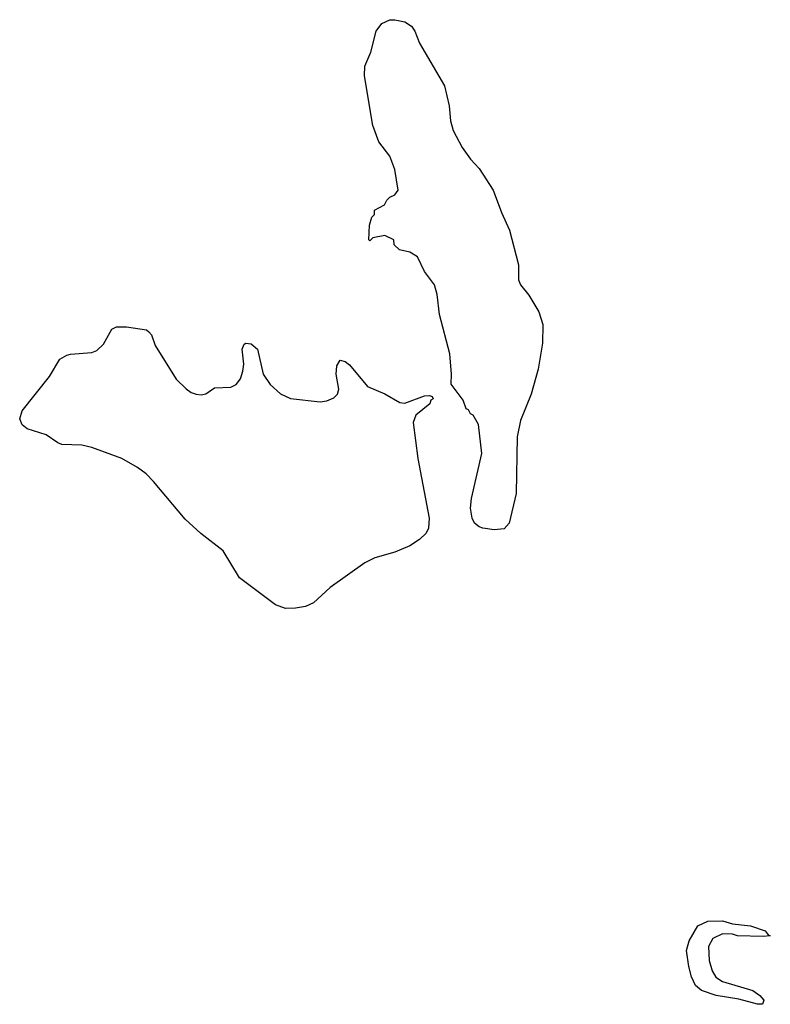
# Model space of a CAD drawing. Header units: inches. Extents: x 2397558 to 2568646, y 256209 to 449595.
# Tile 76 of 85: x 2492220 to 2495242, y 382974 to 386936. Entities that reach past the tile are written whole.
import ezdxf

# ---------------------------------------------------------------- set-up
doc = ezdxf.new("R2010")
doc.units = ezdxf.units.IN
doc.header["$MEASUREMENT"] = 0
doc.layers.add('C4398', color=7, linetype='Continuous')

msp = doc.modelspace()

# ---------------------------------------------------------------- linework, layer by layer
at = {"layer": 'C4398', "color": 6}
for points in [[(2494130, 384883), (2494084, 384890), (2494070, 384894.9), (2494051.1, 384910), (2494041.5, 384930), (2494035.1, 384970), (2494038.7, 385010), (2494080.4, 385190), (2494067.1, 385307.1), (2494045.1, 385345.1), (2494035.3, 385350), (2494026.6, 385366.6), (2494018, 385370), (2494005.2, 385405.2), (2493957.2, 385470), (2493958.7, 385510), (2493952.2, 385592.3), (2493909.7, 385750), (2493900.5, 385830), (2493889.7, 385869.7), (2493850, 385922.7), (2493821.4, 385981.5), (2493790, 386000.5), (2493749, 386010), (2493728, 386030), (2493726, 386050), (2493690, 386068), (2493642, 386058), (2493630, 386046), (2493626, 386050), (2493628.7, 386110), (2493638, 386142), (2493648, 386152), (2493648.7, 386170), (2493688.7, 386191.3), (2493698, 386210), (2493710, 386222), (2493730, 386231.3), (2493744, 386250), (2493730, 386333.2), (2493710, 386386.6), (2493665.5, 386445.5), (2493640.9, 386510), (2493608.3, 386710), (2493609.9, 386750), (2493634.1, 386805.9), (2493654.5, 386890), (2493678.3, 386921.7), (2493710, 386935.8), (2493730, 386936.4), (2493770, 386928.2), (2493796.6, 386910), (2493810.1, 386890), (2493830, 386842.3), (2493930, 386670.3), (2493949.3, 386590), (2493954.1, 386530), (2493965.5, 386490), (2494001.8, 386421.9), (2494035.3, 386375.3), (2494070, 386337.1), (2494126.4, 386250), (2494160.1, 386160.1), (2494192.3, 386090), (2494228.5, 385950), (2494228, 385890), (2494236.1, 385870), (2494270, 385827.4), (2494310, 385760.3), (2494325.5, 385710), (2494324.9, 385635.1), (2494306.9, 385530), (2494278.8, 385430), (2494236.5, 385323.5), (2494222.7, 385257.3), (2494218.4, 385030), (2494190.9, 384910), (2494170, 384887.2)], [(2492950, 385426.9), (2492969.3, 385430.7), (2493004.7, 385455.3), (2493070, 385457.2), (2493091.7, 385468.3), (2493108.6, 385491.4), (2493118.3, 385521.7), (2493121.6, 385550), (2493114.8, 385610), (2493123, 385630), (2493130, 385635.3), (2493152, 385632), (2493177.1, 385610), (2493200.1, 385510), (2493227.7, 385467.7), (2493270, 385430.1), (2493310, 385412.1), (2493430, 385399.2), (2493456.9, 385403.1), (2493484.7, 385415.3), (2493499.5, 385430), (2493505.3, 385450), (2493493.6, 385510), (2493497, 385543), (2493510, 385565.7), (2493530, 385560.2), (2493547.3, 385547.3), (2493620.6, 385460.6), (2493690, 385430.2), (2493750, 385396.5), (2493770, 385392.7), (2493850, 385422.8), (2493870, 385424.7), (2493879.8, 385419.8), (2493884.7, 385410), (2493874.9, 385405.1), (2493870.4, 385390), (2493815.2, 385344.8), (2493804.3, 385315.7), (2493822.3, 385170), (2493869, 384930), (2493866, 384890), (2493855.7, 384870), (2493830, 384844.4), (2493790, 384819.3), (2493730, 384794.1), (2493650, 384770.3), (2493610, 384751), (2493470, 384650.7), (2493403.3, 384590), (2493370, 384575.5), (2493330, 384567.7), (2493290, 384567.1), (2493250, 384581), (2493104.3, 384690), (2493038.6, 384798.6), (2492949.1, 384869.1), (2492885.8, 384925.8), (2492758.3, 385078.3), (2492728.3, 385108.3), (2492694, 385134), (2492630.8, 385170.8), (2492510, 385215.2), (2492470, 385223.5), (2492390, 385227.1), (2492372.9, 385232.9), (2492325.9, 385265.9), (2492250, 385289.7), (2492230, 385306), (2492219.6, 385330), (2492230, 385362.2), (2492339.1, 385500.9), (2492381.9, 385570), (2492410, 385586.7), (2492424.2, 385590), (2492510, 385597), (2492530, 385604.6), (2492557.6, 385630), (2492590, 385690.5), (2492610, 385699.7), (2492650, 385700.8), (2492730, 385688.8), (2492739.8, 385679.8), (2492750, 385667.7), (2492765.7, 385625.7), (2492850, 385490), (2492890, 385450.4), (2492910, 385436), (2492930, 385429.6)], [(2495213.1, 383246.9), (2495110, 383249.8), (2495090, 383256.3), (2495050, 383257.4), (2495010, 383238.9), (2494992.7, 383207.3), (2494996.1, 383150), (2495008.3, 383108.3), (2495022.7, 383082.7), (2495050, 383066.2), (2495172, 383030), (2495199.5, 383010), (2495215.3, 382990), (2495210, 382974), (2495190, 382974.3), (2495114.9, 382994.9), (2495024.5, 383010), (2494964.7, 383030), (2494940.3, 383050), (2494924.7, 383084.7), (2494913.6, 383126.4), (2494904.5, 383190), (2494914.9, 383230), (2494950, 383290.2), (2494990, 383309), (2495050, 383310.1), (2495090, 383298.2), (2495162.8, 383290), (2495221, 383270), (2495233.2, 383253.2), (2495242, 383250)]]:
    msp.add_lwpolyline(points, close=True, dxfattribs=at)

doc.saveas('drawing.dxf')
